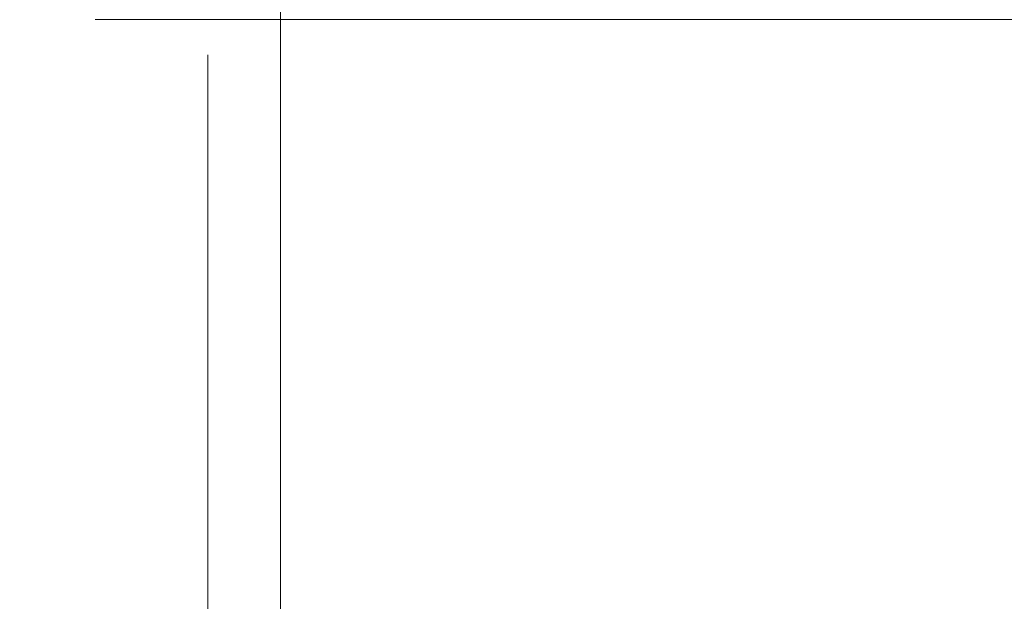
# Model space of a CAD drawing. Header units: centimetres. Extents: x -1631 to 1829, y -257 to 3158.
# Tile 90 of 129: x 336 to 364, y 1648 to 1664. Entities that reach past the tile are written whole.
import ezdxf

# ---------------------------------------------------------------- set-up
doc = ezdxf.new("R2010")
doc.units = ezdxf.units.CM
doc.linetypes.add('Dash', pattern=[60, 30, -30])
for name, color, linetype, lineweight in [('A-DETL', 90, 'Continuous', 9), ('A-DETL-GENF', 92, 'Continuous', 9), ('A-DOOR', 31, 'Continuous', 13), ('A-DOOR-HDLN', 31, 'Dash', 9), ('A-WALL-IDEN', 211, 'Continuous', 13)]:
    doc.layers.add(name, color=color, linetype=linetype, lineweight=lineweight)

# ---------------------------------------------------------------- blocks, each defined once
blk = doc.blocks.new('Schueco_FWS_ADS-75-SimplySmart_inw_Family-02 - FWS SI insert unit 90-2368395-6_piętro IV __13_80 m_ - stan projektowany')
at = {"layer": 'A-DETL-GENF'}
blk.add_line((-75.5, 6.6), (75.5, 6.6), dxfattribs=at)
at = {"layer": 'A-DOOR'}
blk.add_line((72.3, 58.25), (72.3, 7.6), dxfattribs=at)
at = {"layer": 'A-DOOR-HDLN'}
blk.add_arc((72.3, 7.6), 50.65, 90, 180, dxfattribs=at)

msp = doc.modelspace()

# ---------------------------------------------------------------- linework, layer by layer
at = {"layer": 'A-DETL', "linetype": 'Dash', "lineweight": 25}
msp.add_open_spline([(-555.623, 1472.575), (-478.908, 1472.575), (-476.079, 1472.575), (-439.123, 1472.575), (-439.123, 1435.619), (-439.123, 1432.79), (-439.123, 1329.11), (-439.123, 1326.281), (-439.123, 1289.326), (-402.167, 1289.326), (-399.339, 1289.326), (54.377, 1289.326), (347.204, 1289.326), (391.666, 1289.326), (418.55, 1316.21), (413.877, 1393.928), (413.877, 1663.126)], degree=3, knots=[0, 0, 0, 0, 1.274059, 2.1133, 2.95254, 4.521491, 5.717221, 7.286172, 8.125412, 8.964652, 14.361634, 22.556861, 31.207392, 35.311818, 37.065318, 41.276562, 41.276562, 41.276562, 41.276562], dxfattribs=at)
at = {"layer": 'A-WALL-IDEN'}
msp.add_line((343.644, 1670.726), (343.644, 1605.153), dxfattribs=at)

# ---------------------------------------------------------------- block references
at = {"layer": 'A-DOOR', "rotation": 180}
msp.add_blockref('Schueco_FWS_ADS-75-SimplySmart_inw_Family-02 - FWS SI insert unit 90-2368395-6_piętro IV __13_80 m_ - stan projektowany', (413.877, 1670.726), dxfattribs=at)

doc.saveas('drawing.dxf')
